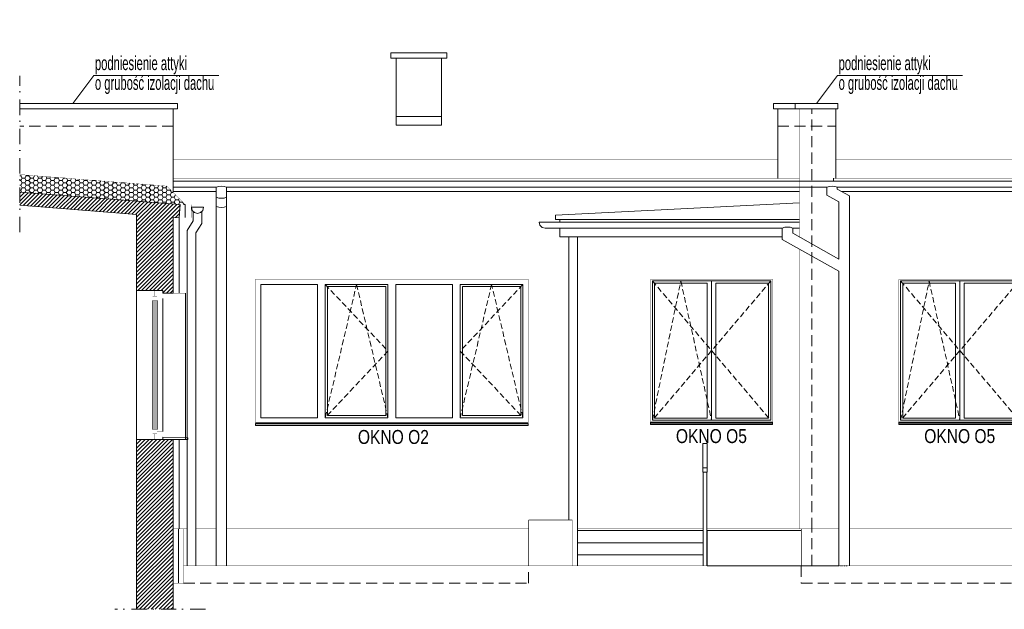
# Model space of a CAD drawing. Header units: millimetres. Extents: x 18880 to 99371, y -5529 to 27899.
# Tile 13 of 161: x 19262 to 20393, y 4142 to 4819. Entities that reach past the tile are written whole.
import ezdxf

# ---------------------------------------------------------------- set-up
doc = ezdxf.new("R2010")
doc.units = ezdxf.units.MM
doc.set_wipeout_variables(frame=1)
doc.linetypes.add('DASHED', pattern=[19.05, 12.7, -6.35])
doc.linetypes.add('Kropki i Kreski', pattern=[335.138881, 176.388884, -88.194442, 0, -70.555556])
for name, color, linetype, lineweight in [('AA_HATCH', 251, 'Continuous', 0), ('AA_IZOLACJA', 251, 'Continuous', 0), ('AA_OPIS', 2, 'Continuous', 0), ('AA_WIDOK', 254, 'Continuous', 0), ('K_SCIANY', 90, 'Continuous', 20)]:
    doc.layers.add(name, color=color, linetype=linetype, lineweight=lineweight)
doc.styles.add('ARIAL', font='arial.ttf')
doc.styles.add('DIM07', font='romans.shx', dxfattribs={"width": 0.7})
doc.linetypes.add('STYROPIAN', pattern='A,0.000141,[1,styropian.shx,S=1,R=0,X=0,Y=0],-14.102004', length=14.102145)

# ---------------------------------------------------------------- blocks, each defined once
blk = doc.blocks.new('okno o1a')
at = {"layer": 'AA_OPIS', "linetype": 'DASHED', "ltscale": 0.5}
for points in [[(80, -6), (152, -82.5), (80, -159), (116, -6), (152, -159)], [(307, -6), (235, -82.5), (307, -159), (271, -6), (235, -159)]]:
    blk.add_lwpolyline(points, dxfattribs=at)
at = {"layer": 'AA_WIDOK', "color": 255, "const_width": 0.3}
for points in [[(0, -165.6), (0, 0)], [(0, 0), (313, 0)], [(313, 0), (313, -165.6)]]:
    blk.add_lwpolyline(points, dxfattribs=at)
at = {"layer": 'AA_WIDOK'}
for points in [[(6, -159), (6, -6)], [(6, -6), (71, -6)], [(71, -6), (71, -159)], [(80, -159), (80, -6)], [(80, -6), (152, -6)], [(82.5, -156.5), (82.5, -8.5)], [(82.5, -8.5), (149.5, -8.5)], [(149.5, -8.5), (149.5, -156.5)], [(152, -6), (152, -159)], [(161, -159), (161, -6)], [(161, -6), (226, -6)], [(226, -6), (226, -159)], [(235, -159), (235, -6)], [(235, -6), (307, -6)], [(237.5, -156.5), (237.5, -8.5)], [(237.5, -8.5), (304.5, -8.5)], [(304.5, -8.5), (304.5, -156.5)], [(307, -6), (307, -159)], [(149.5, -156.5), (82.5, -156.5)], [(304.5, -156.5), (237.5, -156.5)], [(71, -159), (6, -159)], [(152, -159), (80, -159)], [(226, -159), (161, -159)], [(307, -159), (235, -159)]]:
    blk.add_lwpolyline(points, dxfattribs=at)
at = {"layer": 'AA_WIDOK', "color": 4}
for points in [[(313, -165), (0, -165)], [(0, -165.6), (0, -165.8)], [(0, -165.8), (313, -165.8)], [(0, -167.5), (0, -165.8)], [(0, -167.5), (313, -167.5)], [(0, -168), (0, -167.5)], [(0, -168), (313, -168)], [(313, -165.8), (313, -165.6)], [(313, -167.5), (313, -165.8)], [(313, -168), (313, -167.5)]]:
    blk.add_lwpolyline(points, dxfattribs=at)
at = {"layer": 'AA_OPIS', "insert": (158.3, -173.1), "char_height": 16, "width": 300, "attachment_point": 2, "style": 'ARIAL'}
blk.add_mtext('{\\W0.8;OKNO O2}', dxfattribs=at)
blk = doc.blocks.new('erbdb')
at = {"layer": 'AA_OPIS', "linetype": 'DASHED', "ltscale": 0.5}
for points in [[(-138, -2), (-70, -82), (-138, -162), (-105.3, -2), (-70, -162)], [(-2, -2), (-70, -82), (-2, -162)]]:
    blk.add_lwpolyline(points, dxfattribs=at)
at = {"layer": 'AA_WIDOK', "color": 255, "const_width": 0.3}
for points in [[(-140, -164), (-140, 0)], [(-140, 0), (0, 0)], [(0, 0), (0, -164)]]:
    blk.add_lwpolyline(points, dxfattribs=at)
at = {"layer": 'AA_WIDOK'}
for points in [[(-138, -2), (-138, -162)], [(-2, -2), (-138, -2)], [(-135.5, -4.5), (-135.5, -159.5)], [(-75, -4.5), (-135.5, -4.5)], [(-75, -159.5), (-75, -4.5)], [(-70, -2), (-70, -4.5)], [(-70, -4.5), (-70, -159.5)], [(-65, -4.5), (-65, -159.5)], [(-4.5, -4.5), (-65, -4.5)], [(-4.5, -159.5), (-4.5, -4.5)], [(-2, -162), (-2, -2)], [(-138, -162), (-2, -162)], [(-135.5, -159.5), (-75, -159.5)], [(-70, -159.5), (-70, -162)], [(-65, -159.5), (-4.5, -159.5)]]:
    blk.add_lwpolyline(points, dxfattribs=at)
at = {"layer": 'AA_WIDOK', "color": 4}
for points in [[(-140, -164), (0, -164)], [(-140, -166.5), (-140, -164)], [(-140, -164.8), (-140, -164.6)], [(0, -164.8), (-140, -164.8)], [(0, -166.5), (-140, -166.5)], [(-140, -167), (-140, -166.5)], [(0, -167), (-140, -167)], [(0, -166.5), (0, -164)], [(0, -164.6), (0, -164.8)], [(0, -167), (0, -166.5)]]:
    blk.add_lwpolyline(points, dxfattribs=at)
at = {"layer": 'AA_OPIS', "insert": (-70.2, -172.1), "char_height": 16, "width": 300, "attachment_point": 2, "style": 'ARIAL'}
blk.add_mtext('{\\W0.8;OKNO O5}', dxfattribs=at)

msp = doc.modelspace()

# ---------------------------------------------------------------- hatches: boundary and pattern name
at = {"layer": 'AA_HATCH'}
h = msp.add_hatch(dxfattribs=at)
h.set_pattern_fill('HONEY', color=256)
h.set_pattern_definition([(0, (-9705.134, -4175.221), (4.7625, 2.74963064), [3.175, -6.35]), (120, (-9705.134, -4175.221), (-4.7625, 2.74963066), [3.175, -6.35]), (60, (-9705.134, -4175.221), (1e-08, 5.4992613), [-6.35, 3.175])])
h.paths.add_polyline_path([(19262.59216, 4641.45797), (19431.32969, 4628.17907), (19452.57638, 4606.93238), (19446.57638, 4606.93238), (19262.59216, 4621.41112)])
h = msp.add_hatch(dxfattribs=at)
h.set_pattern_fill('ANSI31', color=256)
h.set_pattern_definition([(45, (-2e-11, 179.3366), (-2.24506403, 2.24506403), [])])
h.paths.add_polyline_path([(19438.57638, 4592.26947), (19445.3802, 4591.96516), (19446.57638, 4606.91739), (19262.59216, 4621.39613), (19262.59216, 4606.34821), (19396.57638, 4595.62947), (19396.57638, 4508.32208), (19426.57638, 4508.32208), (19426.57638, 4505.32208), (19438.57638, 4505.32208)])
h.paths.add_polyline_path([(19438.57638, 4337.32208), (19396.57638, 4337.32208), (19396.57638, 4142.32208), (19438.57638, 4142.32208)])

# ---------------------------------------------------------------- linework, layer by layer
at = {"layer": 'AA_IZOLACJA', "linetype": 'STYROPIAN'}
msp.add_lwpolyline([(19452.3802, 4591.9744), (19452.3802, 4606.93238)], dxfattribs=at)
at = {"layer": 'AA_IZOLACJA', "linetype": 'STYROPIAN', "ltscale": 1.4}
for points in [[(19445.57638, 4505.32208), (19445.57638, 4591.96516)], [(19445.57638, 4234.82208), (19445.57638, 4337.32208)]]:
    msp.add_lwpolyline(points, dxfattribs=at)
at = {"layer": 'AA_IZOLACJA', "linetype": 'STYROPIAN', "ltscale": 1.2}
msp.add_lwpolyline([(19444.57638, 4172.32208), (19444.57638, 4234.82208)], dxfattribs=at)
at = {"layer": 'AA_OPIS', "linetype": 'Kropki i Kreski', "ltscale": 0.1}
for points in [[(19262.59216, 4575.35947), (19262.59216, 4754.6257)], [(19475.57638, 4142.32208), (19371.57638, 4142.32208)]]:
    msp.add_lwpolyline(points, dxfattribs=at)
at = {"layer": 'AA_OPIS'}
for points in [[(19323.51371, 4722.88446), (19347.67279, 4755.34742), (19490.92754, 4755.34742)], [(20177.07638, 4722.88446), (20201.23546, 4755.34742), (20344.49022, 4755.34742)]]:
    msp.add_lwpolyline(points, dxfattribs=at)
at = {"layer": 'AA_WIDOK'}
msp.add_lwpolyline([(19688.57638, 4775.10185), (19688.57638, 4781.10185), (19752.57638, 4781.10185), (19752.57638, 4775.10185)], close=True, dxfattribs=at)
for points in [[(19694.57638, 4775.10185), (19694.57638, 4698.25504)], [(19746.57638, 4775.10185), (19746.57638, 4698.25504)], [(19438.57638, 4716.88446), (19438.57638, 4637.19645)], [(20132.57638, 4636.89645), (20132.57638, 4716.88446)], [(20199.0631, 4716.88446), (20199.0631, 4637.19645)], [(19746.57638, 4708.25504), (19694.57638, 4708.25504)], [(19746.57638, 4698.25504), (19694.57638, 4698.25504)], [(19438.57638, 4637.19645), (19438.57638, 4636.89645)], [(19438.57638, 4633.88446), (19438.57638, 4636.89645)], [(19438.57638, 4630.38446), (19438.57638, 4633.88446)], [(20196.57638, 4637.19645), (20196.57638, 4636.89645)], [(20196.57638, 4633.88446), (20196.57638, 4636.89645)], [(19438.57638, 4627.82228), (19438.57638, 4630.38446)], [(19438.57638, 4626.88446), (19438.57638, 4627.82228)], [(19438.57638, 4621.92337), (19438.57638, 4626.88446)], [(19438.57638, 4621.92337), (19487.90845, 4621.92337)], [(19499.90845, 4621.92337), (20157.57638, 4621.92337)], [(20205.78307, 4621.92337), (21757.57638, 4621.92337)], [(19882.57638, 4586.88446), (19882.57638, 4589.88446)], [(19882.57638, 4569.88446), (19882.57638, 4579.88446)], [(19882.57638, 4569.88446), (20137.7194, 4569.88446)], [(19892.57638, 4244.82208), (19892.57638, 4569.88446)], [(19902.57638, 4192.32208), (19902.57638, 4569.88446)], [(20157.04921, 4569.88446), (20157.57638, 4569.88446)], [(19396.57638, 4508.32208), (19396.57638, 4337.32208)], [(19452.57638, 4505.32208), (19452.57638, 4337.32208)], [(20046.57638, 4332.84966), (20046.57638, 4304.89097)], [(20051.57638, 4332.84966), (20046.57638, 4332.84966)], [(20051.57638, 4332.84966), (20051.57638, 4304.89097)], [(20051.57638, 4304.89097), (20046.57638, 4304.89097)], [(20046.57638, 4304.89097), (20046.57638, 4299.89877)], [(20046.57638, 4299.89877), (20051.57638, 4299.89877)], [(20047.07638, 4192.32208), (20047.07638, 4299.89877)], [(20051.07638, 4192.32208), (20051.07638, 4299.89877)], [(20051.57638, 4299.89877), (20051.57638, 4304.89097)], [(19902.57638, 4232.82208), (20047.07638, 4232.82208)], [(20051.07638, 4232.82208), (20051.57638, 4232.82208)], [(20051.57638, 4232.82208), (20051.57638, 4192.33045)], [(20159.57638, 4232.82208), (20051.57638, 4232.82208)], [(19902.57638, 4218.82208), (20047.07638, 4218.82208)], [(20051.07638, 4222.82208), (20051.57638, 4222.82208)], [(19902.57638, 4204.82208), (20047.07638, 4204.82208)], [(20051.07638, 4212.82208), (20051.57638, 4212.82208)], [(20051.57638, 4192.32208), (20051.57638, 4192.33045)], [(20051.57638, 4192.33045), (20171.57638, 4192.33045)], [(20171.57638, 4192.32208), (20171.57638, 4192.33045)], [(20202.69261, 4192.32208), (20171.57638, 4192.32208)], [(20202.69261, 4192.32208), (20202.70333, 4192.32208)], [(20202.88555, 4192.32208), (20202.98619, 4192.32208)], [(20202.98619, 4192.32208), (20203.14912, 4192.32208)], [(20203.64952, 4192.32208), (20203.99549, 4192.32208)], [(20203.99549, 4192.32208), (20204.24915, 4192.32208)], [(20205.02822, 4192.32208), (20205.56687, 4192.32208)], [(20205.56687, 4192.32208), (20205.87265, 4192.32208)], [(20206.81178, 4192.32208), (20207.46109, 4192.32208)], [(20207.46109, 4192.32208), (20207.77243, 4192.32208)], [(20208.72865, 4192.32208), (20209.38978, 4192.32208)], [(20209.38978, 4192.32208), (20209.65929, 4192.32208)], [(20210.48702, 4192.32208), (20211.05931, 4192.32208)], [(20211.05931, 4192.32208), (20211.24595, 4192.32208)], [(20211.81918, 4192.32208), (20212.21551, 4192.32208)], [(20212.21551, 4192.32208), (20212.29087, 4192.32208)], [(20212.52233, 4192.32208), (20212.68236, 4192.32208)]]:
    msp.add_lwpolyline(points, dxfattribs=at)
at = {"layer": 'AA_WIDOK', "color": 4}
for points in [[(19262.59216, 4722.88446), (19443.57638, 4722.88446)], [(19262.59216, 4716.88446), (19443.57638, 4716.88446)], [(19443.57638, 4716.88446), (19443.57638, 4722.88446)], [(20127.57638, 4716.88446), (20127.57638, 4722.88446)], [(20127.57638, 4722.88446), (20152.57638, 4722.88446)], [(20127.57638, 4716.88446), (20132.57638, 4716.88446)], [(20152.57638, 4716.88446), (20132.57638, 4716.88446)], [(20152.57638, 4716.88446), (20152.57638, 4722.88446)], [(20152.57638, 4722.88446), (20201.57638, 4722.88446)], [(20152.57638, 4716.88446), (20201.57638, 4716.88446)], [(20201.57638, 4716.88446), (20201.57638, 4722.88446)], [(20171.57638, 4633.88446), (19438.57638, 4633.88446)], [(21782.57638, 4633.88446), (20171.57638, 4633.88446)], [(19438.57638, 4626.88446), (19487.90845, 4626.88446)], [(19487.90845, 4626.88446), (19487.90845, 4192.32208)], [(20171.57638, 4626.88446), (19499.90845, 4626.88446)], [(19499.90845, 4626.88446), (19499.90845, 4192.32208)], [(20171.57638, 4626.88446), (20188.91111, 4626.88446)], [(20188.85178, 4626.88446), (20188.85178, 4617.71947), (20202.69261, 4610.16362), (20202.69261, 4599.8616)], [(20200.84152, 4626.90133), (20200.84152, 4624.62101), (20214.68236, 4617.06516), (20214.68236, 4192.32208)], [(20200.84152, 4626.88446), (21782.57638, 4626.88446)], [(19459.57638, 4603.88446), (19460.5142, 4600.38446)], [(19466.57638, 4603.88446), (19459.57638, 4603.88446)], [(19460.5142, 4600.38446), (19463.07638, 4597.82228)], [(19473.57638, 4603.88446), (19466.57638, 4603.88446)], [(19470.07638, 4597.82228), (19472.63856, 4600.38446)], [(19472.63856, 4600.38446), (19473.57638, 4603.88446)], [(20157.57638, 4608.88446), (19877.57638, 4594.88446)], [(20149.68771, 4579.88446), (20149.68771, 4573.99679), (20202.69261, 4544.38685), (20202.69261, 4599.8616)], [(19461.60919, 4588.34951), (19454.57638, 4577.37884), (19454.57638, 4192.32208)], [(19461.60919, 4599.28947), (19461.60919, 4588.34951)], [(19463.07638, 4597.82228), (19466.57638, 4596.88446)], [(19466.57638, 4596.88446), (19470.07638, 4597.82228)], [(19471.60919, 4599.35509), (19471.60919, 4585.41941)], [(19877.57638, 4594.88446), (19877.57638, 4589.88446)], [(19877.57638, 4589.88446), (19882.57638, 4589.88446)], [(19882.57638, 4589.88446), (20157.57638, 4589.88446)], [(19471.60919, 4585.41941), (19464.57638, 4574.44875)], [(20157.57638, 4586.88446), (19858.57638, 4586.88446)], [(19858.57638, 4586.88446), (19859.5142, 4583.38446)], [(19859.5142, 4583.38446), (19862.07638, 4580.82228)], [(19862.07638, 4580.82228), (19865.57638, 4579.88446)], [(19865.57638, 4579.88446), (20137.7194, 4579.88446)], [(20137.7194, 4579.88446), (20137.7194, 4566.94579)], [(20157.57638, 4579.88446), (20149.68771, 4579.88446)], [(19464.57638, 4574.44875), (19464.57638, 4192.32208)], [(20137.7194, 4566.94579), (20202.70333, 4530.64404)], [(20202.69261, 4530.65009), (20202.69261, 4192.32208)], [(20202.70333, 4523.58272), (20202.70333, 4192.32208)]]:
    msp.add_lwpolyline(points, dxfattribs=at)
at = {"layer": 'AA_WIDOK', "color": 9, "const_width": 0.3}
for points in [[(19694.57638, 4714.39645), (19438.57638, 4714.39645)], [(20132.57638, 4714.39645), (19746.57638, 4714.39645)], [(20486.0631, 4714.39645), (20199.0631, 4714.39645)], [(19438.57638, 4658.89645), (20132.57638, 4658.89645)], [(20199.0631, 4658.89645), (21757.57638, 4658.89645)], [(19431.32969, 4628.17907), (19262.59216, 4641.45797)], [(19438.57638, 4636.89645), (20157.57638, 4636.89645)], [(20196.57638, 4636.89645), (21757.57638, 4636.89645)], [(19452.57638, 4606.93238), (19431.32969, 4628.17907)], [(19445.3802, 4591.96516), (19459.3802, 4591.96516), (19459.3802, 4606.93238)], [(19446.57638, 4606.91739), (19459.3802, 4606.91739)], [(19438.57638, 4505.32208), (19452.57638, 4505.32208), (19452.57638, 4591.96516)], [(19438.57638, 4234.82208), (19452.57638, 4234.82208), (19452.57638, 4337.32208)]]:
    msp.add_lwpolyline(points, dxfattribs=at)
at = {"layer": 'AA_WIDOK', "const_width": 0.5}
for points in [[(20157.57638, 4569.58997), (20157.57638, 4716.88446)], [(20157.57638, 4234.82208), (20157.57638, 4555.85315)], [(19846.57638, 4192.32208), (19846.57638, 4244.82208)], [(19846.57638, 4244.82208), (19896.57638, 4244.82208)], [(19896.57638, 4192.32208), (19896.57638, 4244.82208)], [(19454.57638, 4234.82208), (19448.57638, 4234.82208)], [(19487.90845, 4234.82208), (19464.57638, 4234.82208)], [(19846.57638, 4234.82208), (19499.90845, 4234.82208)], [(20047.07638, 4234.82208), (19902.57638, 4234.82208)], [(20171.57638, 4234.82208), (20051.07638, 4234.82208)], [(20157.57638, 4234.82208), (20202.69261, 4234.82208)], [(20159.57638, 4192.32208), (20159.57638, 4234.82208)], [(20214.68236, 4234.82208), (21796.57638, 4234.82208)]]:
    msp.add_lwpolyline(points, dxfattribs=at)
at = {"layer": 'AA_WIDOK', "color": 8, "linetype": 'DASHED'}
for points in [[(20171.57638, 4234.82208), (20171.57638, 4716.88446)], [(19438.57638, 4696.88446), (19262.59216, 4696.88446)], [(20132.57638, 4696.88446), (20199.0631, 4696.88446)], [(20171.57638, 4192.32208), (20171.57638, 4234.82208)], [(19450.57638, 4172.32208), (19846.57638, 4172.32208), (19846.57638, 4191.32208)], [(20159.57638, 4192.32208), (20159.57638, 4172.32208), (21784.57638, 4172.32208), (21784.57638, 4192.32208)]]:
    msp.add_lwpolyline(points, dxfattribs=at)
at = {"layer": 'AA_WIDOK', "color": 4}
for points in [[(19499.90845, 4626.88446, 0.2262302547), (19487.90845, 4626.88446, -1)], [(20200.91111, 4626.88446, 0.2262302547), (20188.91111, 4626.88446, -1)], [(19499.90845, 4615.55026, -0.2262302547), (19487.90845, 4615.55026, 1)], [(19499.90845, 4604.8711, -0.2262302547), (19487.90845, 4604.8711, 1)], [(20149.7194, 4579.88446, 0.2262302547), (20137.7194, 4579.88446, -1)]]:
    msp.add_lwpolyline(points, format="xyb", dxfattribs=at)
at = {"layer": 'AA_WIDOK', "color": 4, "const_width": 0.3}
for points in [[(19426.57638, 4508.32208), (19417.57638, 4508.32208)], [(19417.57638, 4337.32208), (19426.57638, 4337.32208)]]:
    msp.add_lwpolyline(points, dxfattribs=at)
at = {"layer": 'AA_WIDOK', "color": 9}
msp.add_lwpolyline([(19450.57638, 4234.82208, 0.3, 0.3, 0), (19450.57638, 4172.32208, 0.3, 0.3, 0), (19438.57638, 4172.32208, 0, 0, 0)], format="xyseb", dxfattribs=at)
at = {"layer": 'AA_WIDOK', "color": 3, "const_width": 0.5}
for points in [[(19450.57638, 4192.32208), (19846.57638, 4192.32208)], [(19846.57638, 4192.32208), (25379.31536, 4192.32208)]]:
    msp.add_lwpolyline(points, dxfattribs=at)
at = {"layer": 'K_SCIANY'}
for points in [[(19446.57638, 4606.93238), (19262.59216, 4621.41112)], [(19446.57638, 4606.91739), (19262.59216, 4621.39613)], [(19262.59216, 4606.34821), (19396.57638, 4595.62947)], [(19396.57638, 4595.62947), (19396.57638, 4508.32208), (19426.57638, 4508.32208), (19426.57638, 4505.32208), (19438.57638, 4505.32208), (19438.57638, 4592.26947), (19445.3802, 4591.96516), (19446.57638, 4606.91739)], [(19396.57638, 4337.32208), (19396.57638, 4142.32208)], [(19438.57638, 4337.32208), (19396.57638, 4337.32208)], [(19438.57638, 4337.32208), (19396.57638, 4337.32208)], [(19438.57638, 4142.32208), (19438.57638, 4337.32208)]]:
    msp.add_lwpolyline(points, dxfattribs=at)
msp.add_lwpolyline([(19455.57638, 4337.32208), (19426.57638, 4337.32208), (19426.57638, 4339.82208), (19455.57638, 4339.03596)], close=True, dxfattribs=at)

# ---------------------------------------------------------------- block references
at = {"layer": 'AA_HATCH'}
for name, p in [('okno o1a', (19533.07638, 4521.32208)), ('erbdb', (20126.57638, 4521.32208)), ('erbdb', (20411.57638, 4521.32208))]:
    msp.add_blockref(name, p, dxfattribs=at)

# ---------------------------------------------------------------- texts
at = {"layer": 'AA_OPIS', "char_height": 16, "width": 151.2593731, "attachment_point": 7, "line_spacing_factor": 0.85, "style": 'DIM07'}
for insert in [(19348.83605, 4733.8846), (20202.39872, 4733.8846)]:
    msp.add_mtext('{\\fArial Narrow|b0|i0|c238|p34;podniesienie attyki\\Po grubość izolacji dachu}', dxfattribs=dict(at, insert=insert))

# ---------------------------------------------------------------- next in the draw order: wipeouts: each hides what was drawn before it
at = {"color": 4}
msp.add_wipeout([(19415.07638, 4348.82208), (19420.07638, 4348.82208), (19420.07638, 4346.32208), (19426.57638, 4346.32208), (19426.57638, 4499.32208), (19420.07638, 4499.32208), (19420.07638, 4496.82208), (19415.07638, 4496.82208)], dxfattribs=at).dxf.layer = 'AA_WIDOK'

# ---------------------------------------------------------------- next in the draw order: linework, layer by layer
at = {"layer": 'AA_WIDOK', "color": 4, "const_width": 0.3}
for points in [[(19415.07638, 4501.82208), (19415.07638, 4496.82208)], [(19420.07638, 4501.82208), (19415.07638, 4501.82208)], [(19417.57638, 4508.32208), (19417.57638, 4501.82208)], [(19417.57638, 4501.82208), (19420.07638, 4501.82208)], [(19420.07638, 4501.82208), (19420.07638, 4499.32208)], [(19420.07638, 4496.82208), (19420.07638, 4501.82208)], [(19420.07638, 4499.32208), (19426.57638, 4499.32208)], [(19426.57638, 4499.32208), (19426.57638, 4508.32208)], [(19415.07638, 4496.82208), (19420.07638, 4496.82208)], [(19416.57638, 4496.82208), (19416.57638, 4348.82208)], [(19417.57638, 4496.82208), (19417.57638, 4348.82208)], [(19418.57638, 4496.82208), (19418.57638, 4348.82208)], [(19420.07638, 4348.82208), (19415.07638, 4348.82208)], [(19415.07638, 4348.82208), (19415.07638, 4343.82208)], [(19415.07638, 4343.82208), (19420.07638, 4343.82208)], [(19420.07638, 4343.82208), (19417.57638, 4343.82208)], [(19417.57638, 4343.82208), (19417.57638, 4337.32208)], [(19420.07638, 4343.82208), (19420.07638, 4348.82208)], [(19426.57638, 4346.32208), (19420.07638, 4346.32208)], [(19420.07638, 4346.32208), (19420.07638, 4343.82208)], [(19426.57638, 4337.32208), (19426.57638, 4346.32208)]]:
    msp.add_lwpolyline(points, dxfattribs=at)
at = {"layer": 'AA_WIDOK', "color": 4}
for points in [[(19426.57638, 4346.32208), (19426.57638, 4499.32208)], [(19415.07638, 4496.82208), (19415.07638, 4348.82208)], [(19415.07638, 4496.82208), (19415.07638, 4348.82208)], [(19420.07638, 4496.82208), (19420.07638, 4348.82208)]]:
    msp.add_lwpolyline(points, dxfattribs=at)

doc.saveas('drawing.dxf')
